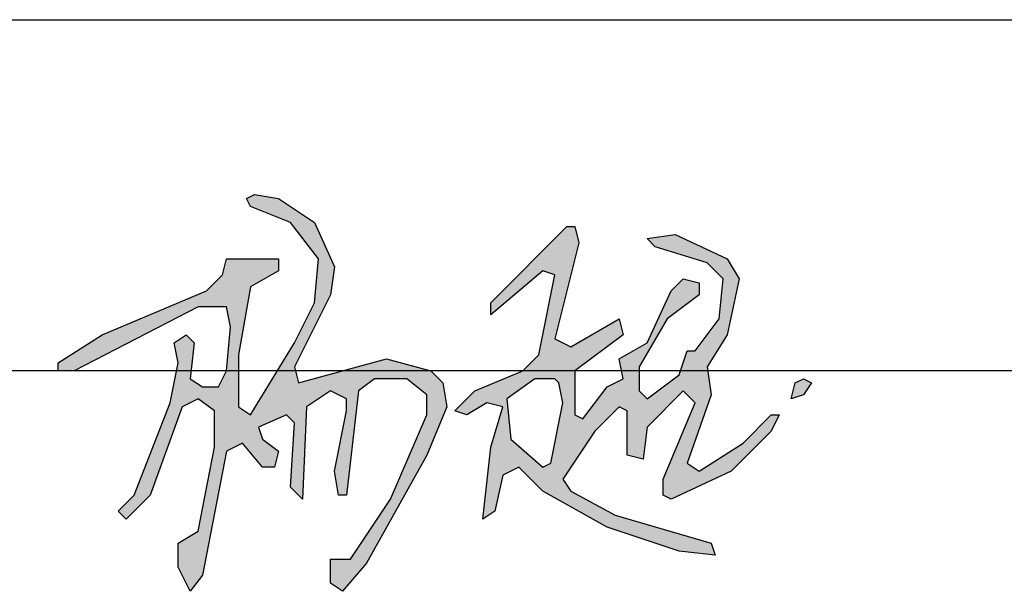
# Model space of a CAD drawing. Extents: x -302077 to 107904, y -9283 to 295706.
# Tile 7 of 256: x -298342 to -296376, y 89034 to 90175. Entities that reach past the tile are written whole.
import ezdxf

# ---------------------------------------------------------------- set-up
doc = ezdxf.new("R2010")
doc.units = 0
doc.header["$LTSCALE"] = 500
doc.header["$MEASUREMENT"] = 0
doc.layers.get('0').update_dxf_attribs({"linetype": 'CONTINUOUS'})
doc.layers.add('图框', color=4, linetype='CONTINUOUS')

# ---------------------------------------------------------------- blocks, each defined once
blk = doc.blocks.new('A$C0D8D3458')
at = {"linetype": 'Continuous'}
h = blk.add_hatch(color=256, dxfattribs=at)
h.paths.add_polyline_path([(125, 52), (124, 53), (119, 53), (112, 48), (113, 38), (121, 31), (123, 32), (126, 47)], flags=16)
h.paths.add_polyline_path([(186, 53), (188, 52), (186, 49), (183, 48), (184, 52)])
h.paths.add_polyline_path([(127, 91), (129, 91), (130, 87), (124, 63), (128, 61), (140, 68), (141, 64), (129, 55), (129, 44), (131, 43), (137, 51), (141, 53), (140, 58), (147, 62), (153, 75), (156, 78), (160, 77), (160, 74), (152, 68), (145, 56), (145, 50), (147, 48), (155, 54), (157, 60), (159, 60), (165, 68), (166, 78), (162, 82), (149, 86), (147, 88), (154, 89), (167, 83), (170, 78), (167, 64), (162, 56), (163, 49), (157, 32), (160, 30), (171, 37), (178, 44), (180, 44), (178, 40), (168, 30), (153, 23), (151, 24), (151, 28), (159, 47), (156, 50), (147, 41), (146, 33), (142, 34), (142, 45), (140, 46), (134, 40), (126, 28), (128, 25), (139, 19), (163, 12), (164, 9), (155, 10), (137, 16), (121, 25), (115, 31), (111, 29), (109, 20), (106, 18), (108, 36), (111, 46), (107, 47), (102, 44), (99, 45), (104, 50), (116, 55), (120, 59), (124, 79), (121, 80), (108, 69), (108, 72)])
h.paths.add_polyline_path([(49, 99), (55, 98), (64, 92), (69, 81), (68, 74), (59, 56), (60, 52), (82, 58), (93, 55), (96, 52), (97, 46), (92, 34), (77, 7), (71, 0), (68, 2), (68, 8), (73, 8), (83, 23), (92, 44), (92, 49), (87, 53), (79, 53), (75, 50), (72, 24), (70, 24), (69, 30), (72, 45), (72, 48), (68, 50), (62, 46), (61, 23), (58, 26), (59, 42), (57, 44), (50, 41), (51, 38), (55, 35), (54, 31), (51, 31), (46, 37), (42, 35), (36, 4), (33, 0), (30, 6), (30, 12), (35, 15), (39, 36), (39, 45), (35, 48), (31, 46), (23, 24), (17, 18), (15, 20), (19, 24), (28, 47), (30, 57), (29, 62), (32, 64), (34, 62), (33, 53), (36, 51), (40, 51), (42, 55), (43, 66), (42, 71), (35, 71), (4, 55), (0, 55), (0, 57), (11, 64), (37, 75), (41, 79), (42, 83), (55, 83), (55, 80), (48, 76), (45, 59), (45, 46), (48, 44), (59, 62), (64, 72), (65, 83), (58, 92), (48, 96), (47, 98)])
for points in [[(49, 99), (55, 98), (64, 92), (69, 81), (68, 74), (59, 56), (60, 52), (82, 58), (93, 55), (96, 52), (97, 46), (92, 34), (77, 7), (71, 0), (68, 2), (68, 8), (73, 8), (83, 23), (92, 44), (92, 49), (87, 53), (79, 53), (75, 50), (72, 24), (70, 24), (69, 30), (72, 45), (72, 48), (68, 50), (62, 46), (61, 23), (58, 26), (59, 42), (57, 44), (50, 41), (51, 38), (55, 35), (54, 31), (51, 31), (46, 37), (42, 35), (36, 4), (33, 0), (30, 6), (30, 12), (35, 15), (39, 36), (39, 45), (35, 48), (31, 46), (23, 24), (17, 18), (15, 20), (19, 24), (28, 47), (30, 57), (29, 62), (32, 64), (34, 62), (33, 53), (36, 51), (40, 51), (42, 55), (43, 66), (42, 71), (35, 71), (4, 55), (0, 55), (0, 57), (11, 64), (37, 75), (41, 79), (42, 83), (55, 83), (55, 80), (48, 76), (45, 59), (45, 46), (48, 44), (59, 62), (64, 72), (65, 83), (58, 92), (48, 96), (47, 98), (49, 99)], [(127, 91), (129, 91), (130, 87), (124, 63), (128, 61), (140, 68), (141, 64), (129, 55), (129, 44), (131, 43), (137, 51), (141, 53), (140, 58), (147, 62), (153, 75), (156, 78), (160, 77), (160, 74), (152, 68), (145, 56), (145, 50), (147, 48), (155, 54), (157, 60), (159, 60), (165, 68), (166, 78), (162, 82), (149, 86), (147, 88), (154, 89), (167, 83), (170, 78), (167, 64), (162, 56), (163, 49), (157, 32), (160, 30), (171, 37), (178, 44), (180, 44), (178, 40), (168, 30), (153, 23), (151, 24), (151, 28), (159, 47), (156, 50), (147, 41), (146, 33), (142, 34), (142, 45), (140, 46), (134, 40), (126, 28), (128, 25), (139, 19), (163, 12), (164, 9), (155, 10), (137, 16), (121, 25), (115, 31), (111, 29), (109, 20), (106, 18), (108, 36), (111, 46), (107, 47), (102, 44), (99, 45), (104, 50), (116, 55), (120, 59), (124, 79), (121, 80), (108, 69), (108, 72), (127, 91)], [(125, 52), (124, 53), (119, 53), (112, 48), (113, 38), (121, 31), (123, 32), (126, 47), (125, 52)], [(186, 53), (188, 52), (186, 49), (183, 48), (184, 52), (186, 53)]]:
    blk.add_lwpolyline(points, dxfattribs=at)

msp = doc.modelspace()

# ---------------------------------------------------------------- linework, layer by layer
at = {"layer": '图框'}
for p, q in [((-300052.034, 90175.123), (-292452.034, 90175.123)), ((-300052.034, 89475.123), (-292452.034, 89475.123))]:
    msp.add_line(p, q, dxfattribs=at)

# ---------------------------------------------------------------- block references
at = {"linetype": 'Continuous', "xscale": 8, "yscale": 8, "zscale": 8}
msp.add_blockref('A$C0D8D3458', (-298265.099, 89033.994), dxfattribs=at)

doc.saveas('drawing.dxf')
